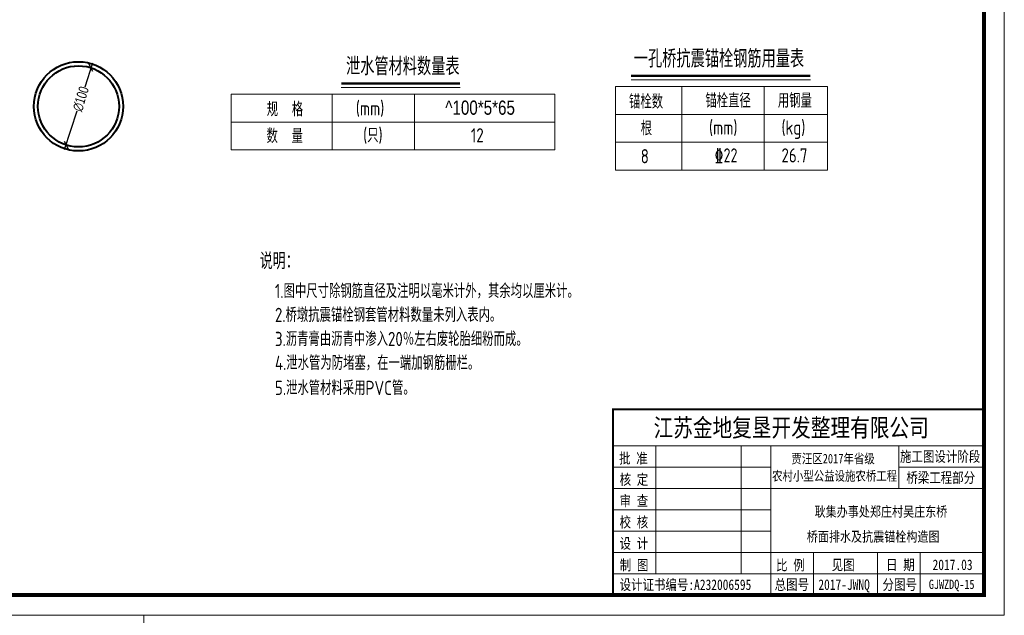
# Model space of a CAD drawing. Header units: inches. Extents: x 112594 to 193184, y 44995 to 116598.
# Tile 117 of 153: x 188635 to 191063, y 72034 to 73503. Entities that reach past the tile are written whole.
import ezdxf
from ezdxf.enums import TextEntityAlignment as Align

# ---------------------------------------------------------------- set-up
doc = ezdxf.new("R2010")
doc.units = ezdxf.units.IN
doc.header["$MEASUREMENT"] = 0
doc.layers.get('0').update_dxf_attribs({"lineweight": 15})
for name, color, linetype in [('1', 7, 'Continuous'), ('TK', 7, 'Continuous'), ('配筋2', 2, 'Continuous')]:
    doc.layers.add(name, color=color, linetype=linetype)
for name, color, linetype, lineweight in [('BM1', 7, 'Continuous', 15), ('标注', 7, 'Continuous', 18), ('粗线', 1, 'Continuous', 40)]:
    doc.layers.add(name, color=color, linetype=linetype, lineweight=lineweight)
doc.styles.add('hz-e', font='hztxt_e.shx', dxfattribs={"width": 0.75, "bigfont": 'hztxt.shx'})
doc.styles.add('HZTXT', font='tssdeng.shx', dxfattribs={"width": 0.75, "bigfont": 'hztxt.shx'})
doc.styles.add('TSSD_Dimension', font='Tssdeng.shx', dxfattribs={"width": 0.7, "bigfont": 'hztxt.shx'})
doc.styles.add('图框', font='SIMFANG.TTF', dxfattribs={"width": 0.8, "height": 4})
doc.dimstyles.new('1比50', dxfattribs={"dimtxt": 25, "dimasz": 15, "dimexe": 6.25, "dimexo": 6.25, "dimgap": 5, "dimtad": 1, "dimdec": 0, "dimlfac": 0.5, "dimzin": 0, "dimdsep": 46, "dimtxsty": 'hz-e', "dimblk": 'OBLIQUE', "dimcen": 0, "dimdle": 12, "dimclrd": 2, "dimclre": 2, "dimclrt": 2, "dimadec": 0, "dimazin": 0, "dimtfac": 0.05, "dimtdec": 0, "dimtix": 1, "dimtmove": 2, "dimatfit": 0, "dimfxl": 8, "dimfxlon": 1, "dimtolj": 1, "dimtzin": 0, "dimarcsym": 0})

# ---------------------------------------------------------------- blocks, each defined once
blk = doc.blocks.new('_Oblique')
at = {"color": 0, "linetype": 'ByBlock', "lineweight": -2}
blk.add_line((-0.5, -0.5), (0.5, 0.5), dxfattribs=at)
blk = doc.blocks.new('*D1558')
at = {"layer": '标注', "color": 2, "lineweight": -2}
for p, q in [((188814.1, 73396.2), (188795, 73336.9)), ((188745.5, 73182.9), (188776.3, 73278.9))]:
    blk.add_line(p, q, dxfattribs=at)
at = {"layer": '标注', "color": 2, "lineweight": -2, "xscale": 15, "yscale": 15, "zscale": 15}
for p, rotation in [((188810.4, 73384.8), 72.167198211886), ((188749.2, 73194.4), 252.167198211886)]:
    blk.add_blockref('_Oblique', p, dxfattribs=dict(at, rotation=rotation))
at = {"layer": '标注', "color": 2, "insert": (188785.7, 73307.9), "char_height": 25, "attachment_point": 5, "rotation": 72.1672, "style": 'hz-e'}
blk.add_mtext('\\A1;∅100', dxfattribs=at)

msp = doc.modelspace()

# ---------------------------------------------------------------- linework, layer by layer
for p, q in [((190103.97299, 73338.27658), (190626.70037, 73338.27658)), ((190103.97299, 73338.27658), (190103.97299, 73132.34505)), ((190267.30556, 73338.27658), (190267.30556, 73132.34505)), ((190470.33273, 73338.27658), (190470.33273, 73132.34505)), ((190626.70037, 73338.27658), (190626.70037, 73132.34505)), ((189155.85562, 73319.36871), (189954.02316, 73319.36871)), ((189155.85562, 73319.36871), (189155.85562, 73182.08102)), ((189405.40689, 73319.36871), (189405.40689, 73182.08102)), ((189608.43406, 73319.36871), (189608.43406, 73182.08102)), ((189954.02316, 73319.36871), (189954.02316, 73182.08102)), ((189155.85562, 73250.72487), (189954.02316, 73250.72487)), ((190103.97299, 73269.63274), (190626.70037, 73269.63274)), ((190103.97299, 73200.98889), (190626.70037, 73200.98889)), ((189155.85562, 73182.08102), (189954.02316, 73182.08102)), ((190103.97299, 73132.34505), (190626.70037, 73132.34505))]:
    msp.add_line(p, q)
at = {"layer": 'BM1', "linetype": 'Continuous'}
for p, q in [((191062.59813, 75034.75953), (191062.59813, 72034.45647)), ((191062.59813, 72034.45647), (186819.76981, 72034.45647)), ((188941.18397, 72034.45647), (188941.18397, 70534.30494))]:
    msp.add_line(p, q, dxfattribs=at)
at = {"layer": 'BM1', "color": 0, "linetype": 'Continuous'}
for p, q in [((191062.59813, 75004.45344), (191062.59813, 72034.45647)), ((191062.59813, 75004.45344), (191062.59813, 72034.45647)), ((191062.59813, 75004.45344), (191062.59813, 72034.45647)), ((191062.59813, 75004.45344), (191062.59813, 72034.45647)), ((191062.59813, 75004.45344), (191062.59813, 72034.45647)), ((190097.95863, 72542.52461), (191012.60324, 72542.52461)), ((190097.95863, 72542.52461), (190097.95863, 72084.45137)), ((190097.95863, 72084.45137), (190097.95863, 72542.52461)), ((190097.95863, 72452.41184), (191012.60324, 72452.41184)), ((190203.0902, 72137.01715), (190203.0902, 72452.41184)), ((190413.35332, 72452.41184), (190413.35332, 72137.01715)), ((190486.94542, 72452.41184), (190486.94542, 72084.45137)), ((190802.34011, 72347.28028), (190802.34011, 72452.41184)), ((190097.95863, 72399.84606), (190486.94542, 72399.84606)), ((190802.34011, 72399.84606), (191012.60324, 72399.84606)), ((190097.95863, 72347.28028), (191012.60324, 72347.28028)), ((190097.95863, 72294.7145), (190486.94542, 72294.7145)), ((190097.95863, 72242.14872), (190486.94542, 72242.14872)), ((190097.95863, 72189.58293), (191012.60324, 72189.58293)), ((190592.07698, 72189.58293), (190592.07698, 72084.45137)), ((190749.77433, 72189.58293), (190749.77433, 72084.45137)), ((190854.90589, 72189.58293), (190854.90589, 72137.01715)), ((190854.90589, 72084.45137), (190854.90589, 72189.58293)), ((190097.95863, 72137.01715), (191012.60324, 72137.01715))]:
    msp.add_line(p, q, dxfattribs=at)
at = {"layer": 'BM1', "color": 0, "linetype": 'Continuous', "const_width": 9.99898}
msp.add_lwpolyline([(186987.61391, 72084.45137), (186987.61391, 74954.45854), (191012.60324, 74954.45854), (191012.60324, 72084.45137)], close=True, dxfattribs=at)
at = {"layer": 'BM1', "color": 0, "linetype": 'Continuous', "const_width": 5.25658}
msp.add_lwpolyline([(191012.60324, 72542.52461), (190097.95863, 72542.52461), (190097.95863, 72084.45137)], dxfattribs=at)
at = {"layer": '标注'}
for p, q in [((190142.48439, 73354.73759), (190584.39171, 73354.73759)), ((189427.85022, 73335.82972), (189720.71025, 73335.82972))]:
    msp.add_line(p, q, dxfattribs=at)
at = {"layer": '标注', "const_width": 5.46875}
for points in [[(189427.85022, 73346.17831), (189720.71025, 73346.17831)], [(190142.48439, 73365.08618), (190584.39171, 73365.08618)]]:
    msp.add_lwpolyline(points, dxfattribs=at)
at = {"layer": '粗线'}
for radius in [110, 100]:
    msp.add_circle((188779.77736, 73289.56831), radius, dxfattribs=at)

# ---------------------------------------------------------------- texts
at = {"style": 'HZTXT', "width": 0.8}
for s, height, p in [('说明：', 40, (189226.7302, 72888.13028)), ('1.图中尺寸除钢筋直径及注明以毫米计外，其余均以厘米计。', 35, (189264.19651, 72816.73589)), ('2.桥墩抗震锚栓钢套管材料数量未列入表内。', 35, (189264.19651, 72757.8332)), ('3.沥青膏由沥青中渗入20％左右废轮胎细粉而成。', 35, (189264.19651, 72698.45864)), ('4.泄水管为防堵塞，在一端加钢筋栅栏。', 35, (189264.19651, 72639.52833)), ('5.泄水管材料采用PVC管。', 35, (189264.19651, 72577.73897))]:
    msp.add_text(s, height=height, dxfattribs=at).set_placement(p)
at = {"layer": '1', "color": 7, "linetype": 'Continuous', "style": '图框', "width": 0.8}
for s, height, p in [('江苏金地复垦开发整理有限公司 ', 44.4121037, (190197.76621, 72475.01163)), ('批 准', 25.907061, (190112.67809, 72408.74449)), ('贾汪区2017年省级', 23.551873, (190537.65843, 72409.07883)), ('核 定', 25.907061, (190114.00093, 72356.45062)), ('农村小型公益设施农桥工程', 23.5518732, (190489.93589, 72366.47098)), ('审 查', 25.907061, (190114.00093, 72303.88484)), ('校 核', 25.907061, (190114.00093, 72251.31906)), ('设 计', 25.907061, (190114.00093, 72198.75328)), ('制 图', 25.907061, (190114.3419, 72145.45992)), ('比 例', 25.907061, (190499.76223, 72145.18203)), ('见图', 25.907061, (190637.0829, 72146.10422)), ('日 期', 25.907061, (190771.07338, 72146.10422)), ('2017.03', 25.907061, (190885.6647, 72146.10422)), ('设计证书编号:A232006595 ', 25.9070605, (190114.01754, 72096.98115)), ('总图号', 25.907061, (190496.35768, 72097.13456)), ('2017-JWNQ', 25.907061, (190604.1059, 72097.13456)), ('分图号', 25.907061, (190762.36398, 72097.13456))]:
    msp.add_text(s, height=height, dxfattribs=at).set_placement(p)
at = {"layer": '1', "color": 7, "linetype": 'Continuous', "char_height": 25.907061, "width": 215.1817481, "attachment_point": 5, "style": '图框'}
for s, insert in [('施工图设计阶段', (190904.34317, 72424.59527)), ('桥梁工程部分', (190905.86207, 72372.50678))]:
    msp.add_mtext(s, dxfattribs=dict(at, insert=insert))
at = {"layer": 'BM1', "color": 0, "linetype": 'Continuous', "style": '图框', "width": 0.8}
msp.add_text('GJWZDQ-15', height=23, dxfattribs=at).set_placement((190876.46966, 72099.35606))
at = {"layer": 'TK', "lineweight": 0, "style": '图框', "width": 0.8}
for s, p in [('耿集办事处郑庄村吴庄东桥', (190594.79956, 72277.72639)), ('桥面排水及抗震锚栓构造图', (190575.55524, 72216.07083))]:
    msp.add_text(s, height=24.9938437, dxfattribs=at).set_placement(p)
at = {"layer": '标注', "width": 0.8}
for s, height, style, p in [('一孔桥抗震锚栓钢筋用量表', 43.75, 'HZTXT', (190149.0918, 73385.15724)), ('泄水管材料数量表', 43.75, 'HZTXT', (189439.46957, 73366.24937)), ('锚栓数', 35, 'HZTXT', (190137.20094, 73283.84855)), ('锚栓直径', 35, 'HZTXT', (190325.50577, 73286.13202)), ('用钢量', 35, 'HZTXT', (190504.18879, 73286.13202)), ('规  格', 35, 'HZTXT', (189243.85775, 73264.94068)), ('(mm)', 35, 'HZTXT', (189463.6071, 73267.22415)), ('^ 100*5*65', 35, 'hz-e', (189684.26729, 73268.85351)), ('根', 35, 'HZTXT', (190166.0362, 73217.71616)), ('(mm)', 35, 'HZTXT', (190334.4452, 73219.79801)), ('(kg)', 35, 'HZTXT', (190513.12822, 73219.79801)), ('数  量', 35, 'HZTXT', (189243.27726, 73198.80829)), ('(只)', 35, 'HZTXT', (189481.67568, 73200.89014)), ('8', 35, 'HZTXT', (190166.0362, 73149.07231)), ('26.7', 35, 'HZTXT', (190513.12822, 73151.15416))]:
    msp.add_text(s, height=height, dxfattribs=dict(at, style=style)).set_placement(p)
at = {"layer": '标注', "style": 'HZTXT', "width": 0.8}
msp.add_text('12', height=35, dxfattribs=at).set_placement((189763.14696, 73200.66516), align=Align.CENTER)
at = {"layer": '配筋2', "color": 2, "style": 'TSSD_Dimension', "width": 0.75}
msp.add_text('%%13222', height=35, rotation=0.00001699, dxfattribs=at).set_placement((190347.94391, 73151.15416))

# ---------------------------------------------------------------- dimensions: what is measured, and where the dimension line sits
at = {"layer": '标注'}
dim = msp.add_diameter_dim_2p(p1=(188749.15333, 73194.37289), p2=(188810.4014, 73384.76373), dimstyle='1比50', dxfattribs=at)
dim.commit()
dim.dimension.update_dxf_attribs({"geometry": '*D1558', "text_midpoint": (188785.66866, 73307.88153), "dimtype": 163})

doc.saveas('drawing.dxf')
